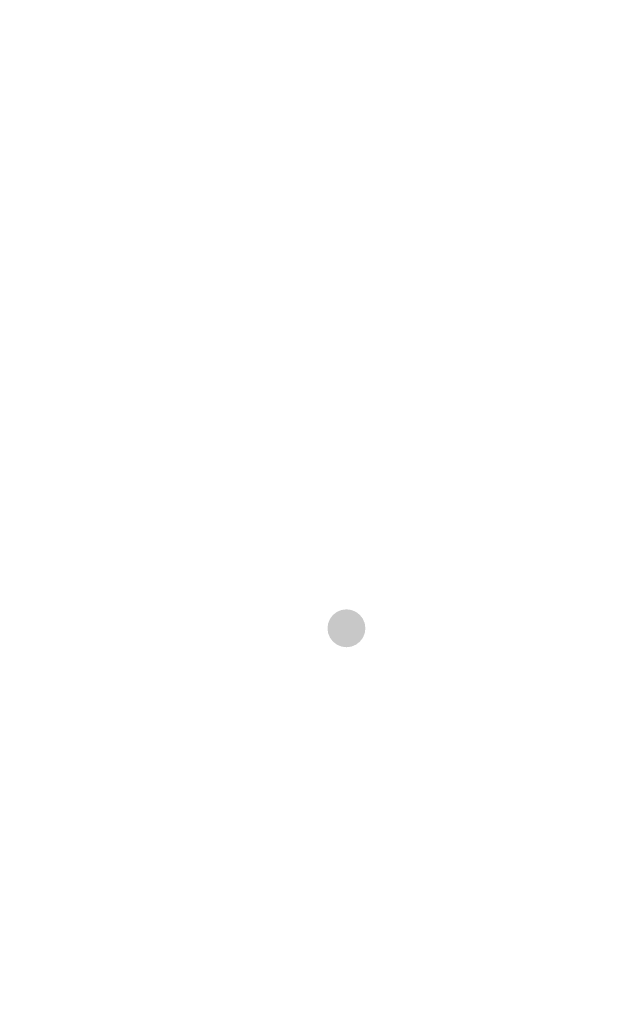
# Model space of a CAD drawing. Extents: x 8014 to 6635291, y -5609 to 5765892.
# Tile 60 of 158: x 6601168.66 to 6601170.06, y 5731803.65 to 5731805.98. Entities that reach past the tile are written whole.
import ezdxf

# ---------------------------------------------------------------- set-up
doc = ezdxf.new("R2010")
doc.units = 0
doc.header["$PDSIZE"] = 0.75
doc.linetypes.add('HIDDEN', pattern=[0.375, 0.25, -0.125])
doc.layers.get('0').update_dxf_attribs({"linetype": 'CONTINUOUS'})
doc.layers.get('Defpoints').update_dxf_attribs({"linetype": 'CONTINUOUS'})
for name, color, linetype in [('A-SZRAF- DROGI', 130, 'CONTINUOUS'), ('a_chodnik', 31, 'CONTINUOUS'), ('A_opis', 7, 'CONTINUOUS'), ('a_zieleń', 80, 'CONTINUOUS'), ('Wymiarowanie', 7, 'CONTINUOUS')]:
    doc.layers.add(name, color=color, linetype=linetype)
doc.layers.add('AP_HATCH_DROGI', color=7, linetype='CONTINUOUS', lineweight=15, true_color=0x949494)
doc.layers.add('GSPWPS', color=7, linetype='CONTINUOUS', lineweight=13)
doc.layers.add('T_str.ochr.8m', color=40, linetype='HIDDEN', lineweight=60)
doc.styles.add('Arial', font='arial.ttf')
doc.styles.add('Romand', font='romand.shx', dxfattribs={"width": 0.8})
doc.styles.add('ROMANS', font='romans.shx', dxfattribs={"width": 0.7})
doc.dimstyles.new('DIM500', dxfattribs={"dimscale": 40, "dimtxt": 0.03, "dimasz": 0.01, "dimexe": 0, "dimexo": 0, "dimgap": 0.02, "dimtad": 1, "dimzin": 9, "dimdsep": 46, "dimtxsty": 'ROMANS', "dimblk": 'TICK1', "dimcen": 0, "dimse1": 1, "dimse2": 1, "dimclrd": 256, "dimclre": 7, "dimclrt": 6, "dimazin": 0, "dimtfac": 1, "dimtdec": 4, "dimtix": 1, "dimtmove": 2, "dimatfit": 3, "dimldrblk": 'TICK1', "dimfxl": 1, "dimtolj": 1, "dimtzin": 9, "dimarcsym": 0})

# ---------------------------------------------------------------- blocks, each defined once
blk = doc.blocks.new('D_GSPWPS1')
blk.add_hatch(color=0).paths.add_polyline_path([(-0.045, 0), (-0.043467, -0.011647), (-0.038971, -0.0225), (-0.03182, -0.03182), (-0.0225, -0.038971), (-0.011647, -0.043467), (0, -0.045), (0.011647, -0.043467), (0.0225, -0.038971), (0.03182, -0.03182), (0.038971, -0.0225), (0.043467, -0.011647), (0.045, 0), (0.043467, 0.011647), (0.038971, 0.0225), (0.03182, 0.03182), (0.0225, 0.038971), (0.011647, 0.043467), (0, 0.045), (-0.011647, 0.043467), (-0.0225, 0.038971), (-0.03182, 0.03182), (-0.038971, 0.0225), (-0.043467, 0.011647)])
blk = doc.blocks.new('TICK1')
at = {"color": 0}
for p, q in [((0, -1.4), (0, 1.4)), ((0, 1.110223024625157e-16), (-0.9999999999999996, 1.110223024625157e-16))]:
    blk.add_line(p, q, dxfattribs=at)
at = {"color": 2}
blk.add_line((-0.9999999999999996, -0.9999999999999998), (1, 1), dxfattribs=at)
blk = doc.blocks.new('*D86')
at = {"layer": 'Defpoints', "color": 0}
for p in [(6601183.709523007, 5731807.194782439), (6601167.964858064, 5731806.560914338), (6601167.99356836, 5731803.54587761)]:
    blk.add_point(p, dxfattribs=at)
at = {"layer": 'Wymiarowanie', "lineweight": -2}
blk.add_line((6601183.34285929, 5731803.692039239), (6601168.393550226, 5731803.549686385), dxfattribs=at)
at = {"layer": 'Wymiarowanie', "lineweight": -2, "xscale": 0.4, "yscale": 0.4, "zscale": 0.4}
for p, rotation in [((6601183.742841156, 5731803.695848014), 0.5455751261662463), ((6601167.99356836, 5731803.54587761), 180.5455751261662)]:
    blk.add_blockref('TICK1', p, dxfattribs=dict(at, rotation=rotation))
at = {"layer": 'Wymiarowanie', "color": 6, "insert": (6601175.854874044, 5731805.020799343), "char_height": 1.2, "attachment_point": 5, "rotation": 0.5455751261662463, "style": 'Romand'}
blk.add_mtext('\\A1;15.75', dxfattribs=at)
blk = doc.blocks.new('*D102')
at = {"layer": 'Defpoints', "color": 0}
for p in [(6601170.863178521, 5731808.853257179), (6601167.983182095, 5731808.825880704), (6601168.102336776, 5731796.312748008)]:
    blk.add_point(p, dxfattribs=at)
at = {"layer": 'Wymiarowanie', "lineweight": -2}
blk.add_line((6601170.978322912, 5731796.740104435), (6601170.866980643, 5731808.45327525), dxfattribs=at)
at = {"layer": 'Wymiarowanie', "lineweight": -2, "xscale": 0.4, "yscale": 0.4, "zscale": 0.4}
for p, rotation in [((6601170.863178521, 5731808.853257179), 90.54462195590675), ((6601170.982125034, 5731796.340122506), 270.5446219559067)]:
    blk.add_blockref('TICK1', p, dxfattribs=dict(at, rotation=rotation))
at = {"layer": 'Wymiarowanie', "color": 6, "insert": (6601172.322588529, 5731802.609997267), "char_height": 1.2, "attachment_point": 5, "rotation": 270.54462195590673, "style": 'Romand'}
blk.add_mtext('\\A1;12.51', dxfattribs=at)

msp = doc.modelspace()

# ---------------------------------------------------------------- hatches: boundary and pattern name
at = {"layer": 'A-SZRAF- DROGI', "linetype": 'ByBlock', "lineweight": 0}
h = msp.add_hatch(dxfattribs=at)
h.set_pattern_fill('ANSI37', color=253, scale=3, style=0)
h.set_pattern_definition([(45, (3365827.470421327, 2822255.75228963), (-0.2651650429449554, 0.2651650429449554), []), (135, (3365827.470421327, 2822255.75228963), (-0.2651650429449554, -0.2651650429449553), [])])
h.paths.add_polyline_path([(6601164.801, 5731825.446), (6601168.790559, 5731826.947746), (6601168.820585, 5731824.474329), (6601166.454, 5731823.503)])
edge = h.paths.add_edge_path()
edge.add_line((6601172.476, 5731825.895), (6601172.4105, 5731828.025676))
edge.add_line((6601172.4105, 5731828.025676), (6601173.992, 5731828.189))
edge.add_arc((6601186.03492027, 5732243.680015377), 415.665509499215, 268.3397586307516, 269.9116548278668)
edge.add_line((6601185.394, 5731828.015), (6601205.043, 5731828.193))
edge.add_line((6601205.043, 5731828.193), (6601225.2324, 5731828.343))
edge.add_line((6601225.2324, 5731828.343), (6601245.168, 5731828.586))
edge.add_line((6601245.168, 5731828.586), (6601245.54301782, 5731828.590239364))
edge.add_line((6601245.54301782, 5731828.590239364), (6601246.883624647, 5731826.593755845))
edge.add_line((6601246.883624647, 5731826.593755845), (6601221.789705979, 5731826.309230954))
edge.add_line((6601221.789705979, 5731826.309230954), (6601205.136, 5731826.031))
edge.add_line((6601205.136, 5731826.031), (6601185.273, 5731825.848))
edge.add_line((6601185.273, 5731825.848), (6601173.834, 5731826.053))
edge.add_line((6601173.834, 5731826.053), (6601172.476, 5731825.895))
edge = h.paths.add_edge_path()
edge.add_line((6601111.994, 5731733.86), (6601109.203, 5731750.836))
edge.add_line((6601109.203, 5731750.836), (6601106.88, 5731760.994))
edge.add_line((6601106.88, 5731760.994), (6601102.557, 5731779.174))
edge.add_line((6601102.557, 5731779.174), (6601096.809, 5731802.335))
edge.add_line((6601096.809, 5731802.335), (6601093.3935, 5731815.0755))
edge.add_arc((6601112.890643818, 5731821.406846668), 20.49937969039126, 186.6456011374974, 197.9902726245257, ccw=False)
edge.add_arc((6601104.100382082, 5731821.197027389), 11.77172068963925, 157.093056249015, 190.5856574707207, ccw=False)
edge.add_line((6601093.257, 5731825.779000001), (6601095.519, 5731824.743))
edge.add_line((6601095.519, 5731824.743), (6601101.325, 5731802.801))
edge.add_line((6601101.325, 5731802.801), (6601106.886, 5731780.522))
edge.add_line((6601106.886, 5731780.522), (6601111.376, 5731762.136))
edge.add_line((6601111.376, 5731762.136), (6601116.585, 5731733.745))
edge.add_line((6601116.585, 5731733.745), (6601117.929, 5731724.497))
edge.add_line((6601117.929, 5731724.497), (6601120.174581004, 5731712.998631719))
edge.add_line((6601120.174581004, 5731712.998631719), (6601122.073782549, 5731714.127215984))
edge.add_line((6601122.073782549, 5731714.127215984), (6601119.954, 5731724.963))
edge.add_line((6601119.954, 5731724.963), (6601118.634, 5731734.045))
edge.add_line((6601118.634, 5731734.045), (6601113.329, 5731762.836))
edge.add_line((6601113.329, 5731762.836), (6601108.915, 5731781.012))
edge.add_line((6601108.915, 5731781.012), (6601103.286, 5731803.464))
edge.add_line((6601103.286, 5731803.464), (6601098.333, 5731822.44))
edge.add_line((6601098.333, 5731822.44), (6601100.26, 5731826.8))
edge.add_line((6601100.26, 5731826.8), (6601104.18, 5731826.61))
edge.add_line((6601104.18, 5731826.61), (6601124.59, 5731825.705))
edge.add_arc((6601125.610328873, 5731847.683485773), 22.00215689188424, 254.8648362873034, 267.34201003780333, ccw=False)
edge.add_line((6601119.865631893, 5731826.444527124), (6601114.201632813, 5731827.976553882))
edge.add_arc((6601110.333611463, 5731814.50400797), 14.01681427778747, 73.98101766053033, 84.72925958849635)
edge.add_line((6601111.621225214, 5731828.46155551), (6601104.31, 5731828.801))
edge.add_line((6601104.31, 5731828.801), (6601098.736000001, 5731829.044))
edge.add_arc((6601099.467862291, 5731836.320540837), 7.313252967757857, 237.4214308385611, 264.25660123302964, ccw=False)
edge.add_line((6601095.530000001, 5731830.158), (6601092.874, 5731826.011))
edge.add_arc((6601101.918260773, 5731821.943692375), 9.916735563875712, 155.7860047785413, 175.0173574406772)
edge.add_arc((6601112.859662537, 5731821.4016454), 20.86790340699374, 176.1439813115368, 198.0522861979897)
edge.add_line((6601093.019, 5731814.935), (6601096.416, 5731802.213))
edge.add_line((6601096.416, 5731802.213), (6601102.139, 5731779.125))
edge.add_line((6601102.139, 5731779.125), (6601106.492, 5731760.912))
edge.add_line((6601106.492, 5731760.912), (6601108.825, 5731750.719))
edge.add_line((6601108.825, 5731750.719), (6601111.607, 5731733.785))
edge.add_line((6601111.607, 5731733.785), (6601115.11, 5731713.014))
edge.add_line((6601115.11, 5731713.014), (6601115.782940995, 5731710.388937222))
edge.add_line((6601115.782940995, 5731710.388937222), (6601116.122591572, 5731710.590771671))
edge.add_line((6601116.122591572, 5731710.590771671), (6601115.488, 5731713.094))
edge.add_line((6601115.488, 5731713.094), (6601113.741, 5731723.477))
edge.add_line((6601113.741, 5731723.477), (6601111.994, 5731733.86))
at = {"layer": 'a_chodnik', "lineweight": 13, "transparency": 33554687}
h = msp.add_hatch(dxfattribs=at)
h.set_pattern_fill('ANSI37-METRIC', color=256, scale=0.1999999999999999, angle=280.2340517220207, style=0)
h.set_pattern_definition([(325.2406736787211, (6604551.58258656, 5730645.887596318), (0.3620328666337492, 0.5216868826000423), []), (55.24067367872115, (6604551.58258656, 5730645.887596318), (-0.5216868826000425, 0.362032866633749), [])])
h.paths.add_polyline_path([(6601184.718209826, 5731806.288503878), (6601184.811686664, 5731796.468651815, -0.414209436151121), (6601183.821264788, 5731795.459178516), (6601180.533091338, 5731795.427831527), (6601179.940215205, 5731796.425472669), (6601183.811721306, 5731796.462338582), (6601183.712477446, 5731806.884519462)])
h.paths.add_polyline_path([(6601177.447741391, 5731795.398418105), (6601169.101942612, 5731795.318855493, -0.4088541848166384), (6601165.033847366, 5731799.300274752), (6601164.951244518, 5731807.974885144, -0.336575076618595), (6601167.945302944, 5731809.825565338), (6601183.682951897, 5731809.976971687, -0.3189819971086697), (6601184.633546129, 5731809.315496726), (6601183.694444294, 5731808.778286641), (6601183.692566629, 5731808.975471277), (6601167.943280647, 5731808.825500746), (6601168.062435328, 5731796.312368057), (6601178.023179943, 5731796.407217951)])
at = {"layer": 'a_zieleń', "transparency": 33554687}
h = msp.add_hatch(dxfattribs=at)
h.set_pattern_fill('ANSI31', color=256, scale=2, angle=0.5415578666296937)
h.set_pattern_definition([(45.5415578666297, (6600987.53512271, 5732094.771343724), (-0.1784396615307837, 0.1750979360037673), [])])
edge = h.paths.add_edge_path()
edge.add_line((6601184.522925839, 5731785.715408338), (6601184.766921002, 5731785.473322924))
edge.add_line((6601184.766921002, 5731785.473322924), (6601208.79, 5731802.27))
edge.add_line((6601208.79, 5731802.27), (6601211.05, 5731814.48))
edge.add_line((6601211.05, 5731814.48), (6601142.150843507, 5731813.822858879))
edge.add_arc((6601143.69840858, 5731819.101553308), 5.500870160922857, 253.6603434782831, 270.5475106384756)
edge.add_line((6601143.750973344, 5731813.6009343), (6601191.033618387, 5731814.053326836))
edge.add_arc((6601191.121506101, 5731812.113382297), 1.941934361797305, 359.83740764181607, 92.59396805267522, ccw=False)
edge.add_line((6601193.063432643, 5731812.107871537), (6601193.07399525, 5731811.003901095))
edge.add_line((6601193.07399525, 5731811.003901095), (6601197.383252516, 5731811.044963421))
edge.add_line((6601197.383252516, 5731811.044963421), (6601197.425292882, 5731806.620725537))
edge.add_line((6601197.425292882, 5731806.620725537), (6601199.73158594, 5731806.642472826))
edge.add_line((6601199.73158594, 5731806.642472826), (6601199.802988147, 5731799.171269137))
edge.add_line((6601199.802988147, 5731799.171269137), (6601197.516155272, 5731797.164784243))
edge.add_line((6601197.516155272, 5731797.164784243), (6601194.215775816, 5731797.133052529))
edge.add_line((6601194.215775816, 5731797.133052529), (6601194.250820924, 5731793.47024802))
edge.add_arc((6601191.537576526, 5731793.658273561), 2.719751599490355, 281.08944697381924, 356.0357887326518, ccw=False)
edge.add_line((6601192.060696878, 5731790.989304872), (6601185.152182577, 5731786.155675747))
edge.add_arc((71774552.68679601, -87417922.68084788), 113685689.9179969, 124.9790439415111, 124.9790443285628)
h.paths.add_polyline_path([(6601204.905956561, 5731809.178180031), (6601202.576515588, 5731808.578882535), (6601203.741236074, 5731808.878531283)], flags=16)
h = msp.add_hatch(dxfattribs=at)
h.set_pattern_fill('ANSI31', color=256, scale=2, angle=0.5415578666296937)
h.set_pattern_definition([(45.54817982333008, (6607983.673137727, 5729436.441197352), (-0.1784598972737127, 0.175077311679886), [])])
edge = h.paths.add_edge_path()
edge.add_line((6601132.28887818, 5731807.911557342), (6601127.080955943, 5731807.902463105))
edge.add_line((6601127.080955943, 5731807.902463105), (6601127.042433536, 5731806.545763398))
edge.add_line((6601127.042433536, 5731806.545763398), (6601125.024000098, 5731806.574521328))
edge.add_line((6601125.024000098, 5731806.574521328), (6601123.865375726, 5731808.178802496))
edge.add_line((6601123.865375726, 5731808.178802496), (6601123.892619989, 5731810.090996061))
edge.add_line((6601123.892619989, 5731810.090996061), (6601127.092295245, 5731810.045408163))
edge.add_line((6601127.092295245, 5731810.045408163), (6601127.07886047, 5731809.102461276))
edge.add_line((6601127.07886047, 5731809.102461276), (6601132.973334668, 5731809.112754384))
edge.add_arc((6601141.258670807, 5731812.627467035), 8.999999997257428, 180.5464351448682, 202.9870849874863, ccw=False)
edge.add_line((6601132.259080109, 5731812.541634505), (6601132.247761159, 5731813.728432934))
edge.add_line((6601132.247761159, 5731813.728432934), (6601119.83, 5731813.61))
edge.add_line((6601119.83, 5731813.61), (6601154.4, 5731764.22))
edge.add_line((6601154.4, 5731764.22), (6601170.421137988, 5731775.462184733))
edge.add_line((6601170.421137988, 5731775.462184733), (6601167.795630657, 5731776.94312949))
edge.add_line((6601167.795630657, 5731776.94312949), (6601164.951398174, 5731771.897198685))
edge.add_line((6601164.951398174, 5731771.897198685), (6601163.57632974, 5731771.285145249))
edge.add_line((6601163.57632974, 5731771.285145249), (6601148.409338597, 5731779.830782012))
edge.add_line((6601148.409338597, 5731779.830782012), (6601150.867544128, 5731784.186563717))
edge.add_arc((6601153.830783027, 5731789.327859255), 5.934113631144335, 214.9282003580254, 240.0425568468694, ccw=False)
edge.add_line((6601148.96558026, 5731785.930285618), (6601146.46801821, 5731789.497160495))
edge.add_line((6601146.46801821, 5731789.497160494), (6601142.298628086, 5731786.729162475))
edge.add_line((6601142.298628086, 5731786.729162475), (6601135.134562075, 5731796.97315696))
edge.add_line((6601135.134562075, 5731796.97315696), (6601132.678694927, 5731795.250945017))
edge.add_line((6601132.678694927, 5731795.250945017), (6601128.604672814, 5731801.064981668))
edge.add_line((6601128.604672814, 5731801.064981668), (6601130.241763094, 5731802.2116806))
edge.add_line((6601130.241763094, 5731802.2116806), (6601128.230332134, 5731805.075452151))
edge.add_line((6601128.230332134, 5731805.075452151), (6601132.288878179, 5731807.911557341))
h.paths.add_polyline_path([(6601124.087608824, 5731807.273295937), (6601122.407785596, 5731810.036661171), (6601124.012220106, 5731807.36403475), (6601124.444687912, 5731807.376661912)])
at = {"layer": 'AP_HATCH_DROGI', "transparency": 33554687}
h = msp.add_hatch(dxfattribs=at)
h.set_pattern_fill('ANSI37', color=8, scale=0.4, style=0)
h.set_pattern_definition([(45, (-235.1363771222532, -0.007408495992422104), (-0.8980256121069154, 0.8980256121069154), []), (135, (-235.1363771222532, -0.007408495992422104), (-0.8980256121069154, -0.8980256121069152), [])])
h.paths.add_polyline_path([(6601193.249542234, 5731793.599106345), (6601193.023173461, 5731793.157140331), (6601192.537164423, 5731792.545996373), (6601191.365211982, 5731791.715704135), (6601183.212684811, 5731786.011685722), (6601182.497746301, 5731785.59703122), (6601181.617589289, 5731785.472365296), (6601180.787473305, 5731785.553877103), (6601179.223053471, 5731786.31994221), (6601177.752199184, 5731787.151714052), (6601177.339079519, 5731787.292707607), (6601176.353805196, 5731787.380852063), (6601169.258341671, 5731787.337031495), (6601168.753547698, 5731787.164823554), (6601168.391850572, 5731786.815376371), (6601168.269527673, 5731786.161551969), (6601168.290580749, 5731783.987948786), (6601168.488974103, 5731783.423273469), (6601168.945697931, 5731783.165323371), (6601175.69063093, 5731779.256652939), (6601170.30296666, 5731775.521471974), (6601167.794910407, 5731776.936167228), (6601167.128955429, 5731777.163692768), (6601166.526245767, 5731776.961653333), (6601165.767206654, 5731775.783688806), (6601163.33174438, 5731771.472463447), (6601149.285564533, 5731779.333072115), (6601151.242391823, 5731782.823348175, 0.4126509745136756), (6601150.866490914, 5731784.182768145, -0.1085287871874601), (6601148.96558026, 5731785.930285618), (6601146.409825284, 5731789.580268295, 0.3525795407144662), (6601145.069900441, 5731789.886280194), (6601141.732827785, 5731787.547236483), (6601129.630619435, 5731804.831204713), (6601132.978262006, 5731807.182528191, 0.4134176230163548), (6601133.224768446, 5731808.57313886, -0.1152150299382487), (6601132.259080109, 5731812.541634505), (6601132.249191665, 5731813.578443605), (6601191.12157696, 5731814.047908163), (6601191.993802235, 5731813.804172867), (6601192.465289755, 5731813.507952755), (6601192.845826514, 5731812.99932286), (6601193.051446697, 5731812.404393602), (6601193.047141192, 5731810.787722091), (6601189.71617973, 5731810.759041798), (6601189.71617973, 5731810.476779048), (6601189.478657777, 5731810.589941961), (6601189.137921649, 5731810.649778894), (6601188.638827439, 5731810.516336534), (6601188.455564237, 5731810.361099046), (6601188.183916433, 5731809.949719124), (6601188.300918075, 5731797.719288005), (6601188.593649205, 5731797.284428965), (6601189.24852946, 5731797.040421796), (6601189.730764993, 5731797.164266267), (6601189.9472133, 5731797.324671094), (6601190.197602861, 5731797.731115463, -0.05991203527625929), (6601190.100695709, 5731797.525527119), (6601190.166834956, 5731797.525527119), (6601193.211719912, 5731797.5521764), (6601193.249542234, 5731793.599106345)], is_closed=False)
h.paths.add_polyline_path([(6601150.891862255, 5731811.46124344), (6601160.891791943, 5731811.516907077), (6601161.10822189, 5731789.159091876), (6601151.108690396, 5731789.062293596)], flags=16)
h.paths.add_polyline_path([(6601183.692642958, 5731809.969609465), (6601184.392950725, 5731809.683450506), (6601184.692597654, 5731808.979128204), (6601184.811738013, 5731796.463292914), (6601184.682850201, 5731795.960525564), (6601184.52561327, 5731795.751385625), (6601184.137843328, 5731795.50636878), (6601183.821335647, 5731795.45177002), (6601168.207583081, 5731795.409667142), (6601167.268951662, 5731795.745236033), (6601166.254055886, 5731796.470527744), (6601165.426889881, 5731797.629044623), (6601165.163207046, 5731798.3539978), (6601165.033918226, 5731799.292866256), (6601165.009865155, 5731801.818820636), (6601164.931315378, 5731807.967476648), (6601165.324893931, 5731808.648588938), (6601165.820058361, 5731809.170203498), (6601166.435272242, 5731809.557882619), (6601167.143473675, 5731809.853225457)], flags=16)

# ---------------------------------------------------------------- linework, layer by layer
at = {"layer": 'T_str.ochr.8m', "color": 202, "ltscale": 2, "elevation": 1.422323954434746e-09}
msp.add_lwpolyline([(6601175.396192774, 5731816.72219358, -0.3015367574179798), (6601203.187177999, 5731798.325885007, -0.2178183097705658), (6601203.187178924, 5731773.094509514, -0.301537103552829), (6601175.396200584, 5731754.698210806), (6601169.235031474, 5731754.698423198, -0.301372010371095), (6601141.463049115, 5731773.094506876, -0.2177548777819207), (6601141.463048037, 5731798.325839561, -0.3016428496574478), (6601169.254027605, 5731816.722193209), (6601175.396192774, 5731816.72219358)], format="xyb", dxfattribs=at)
at = {"layer": 'T_str.ochr.8m', "color": 202, "ltscale": 2}
msp.add_arc((6601157.260715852, 5731807.695597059, 1.031868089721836e-08), 30, 270.5435333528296, 0.5435337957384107, dxfattribs=at)

# ---------------------------------------------------------------- block references
at = {"layer": 'GSPWPS', "color": 8, "linetype": 'Continuous', "lineweight": 13}
msp.add_blockref('D_GSPWPS1', (6601169.44, 5731804.54, 10.08), dxfattribs=at)

# ---------------------------------------------------------------- texts
at = {"layer": 'A_opis', "insert": (6601174.11753252, 5731806.425303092), "char_height": 0.75, "width": 25.34799335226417, "attachment_point": 5, "rotation": 359.71696341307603, "style": 'Arial'}
msp.add_mtext('%%P0,00= 184.75m.n.p.m', dxfattribs=at)

# ---------------------------------------------------------------- dimensions: what is measured, and where the dimension line sits
at = {"layer": 'Wymiarowanie'}
for base, p1, p2, angle, picture, middle in [((6601170.863178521, 5731808.853257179), (6601168.102336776, 5731796.312748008), (6601167.983182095, 5731808.825880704), 90.54462195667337, '*D102', (6601172.322588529, 5731802.609997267)), ((6601167.99356836, 5731803.54587761), (6601183.709523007, 5731807.194782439), (6601167.964858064, 5731806.560914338), 180.5455751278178, '*D86', (6601175.854874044, 5731805.020799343))]:
    dim = msp.add_linear_dim(base=base, p1=p1, p2=p2, angle=angle, dimstyle='DIM500', override={"dimtxsty": 'Romand', "dimldrblk": 'TICK1'}, dxfattribs=at)
    dim.commit()
    dim.dimension.update_dxf_attribs({"geometry": picture, "text_midpoint": middle})

doc.saveas('drawing.dxf')
